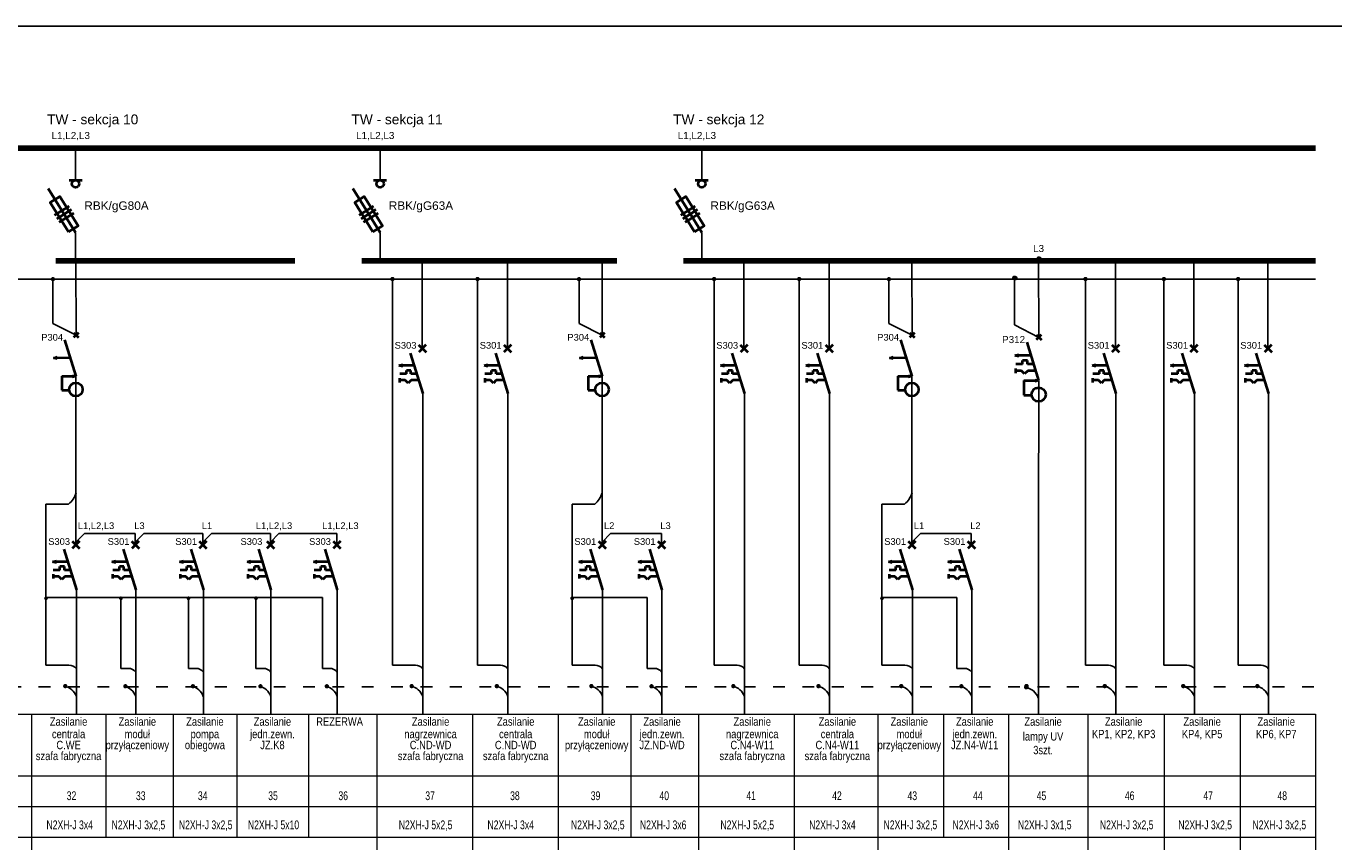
# Model space of a CAD drawing. Header units: millimetres. Extents: x 1218355 to 1284960, y -95511 to 4057.
# Tile 8 of 19: x 1274161 to 1276831, y -91697 to -90030. Entities that reach past the tile are written whole.
import ezdxf
from ezdxf.enums import TextEntityAlignment as Align
from ezdxf.lldxf.tags import DXFTag

# ---------------------------------------------------------------- set-up
doc = ezdxf.new("R2010")
doc.units = ezdxf.units.MM
doc.linetypes.add('ACAD_ISO03W100', pattern=[30, 12, -18])
for name, color, linetype, lineweight in [('1', 7, 'Continuous', 0), ('ELEK ELEMENTY', 40, 'Continuous', 40), ('ELEK SZYNY', 172, 'Continuous', 100)]:
    doc.layers.add(name, color=color, linetype=linetype, lineweight=lineweight)
for name, color, linetype in [('ELEK CIENKIE', 80, 'Continuous'), ('ELEK OPIS', 140, 'Continuous'), ('ELEK OPISY', 140, 'Continuous'), ('ELEK PRZEWODY GŁÓWNE', 232, 'Continuous')]:
    doc.layers.add(name, color=color, linetype=linetype)
doc.styles.add('Arial', font='arial.ttf', dxfattribs={"height": 300})
tags = doc.linetypes.add('DASHED', pattern=[19.05, 12.7, -6.35]).pattern_tags.tags
tags[6:7] = [DXFTag(74, 4), DXFTag(75, 0), DXFTag(340, '0'), DXFTag(46, 1.0), DXFTag(50, 0.0), DXFTag(44, 0.0), DXFTag(45, 0.0)]
tags[4:5] = [DXFTag(74, 4), DXFTag(75, 0), DXFTag(340, '0'), DXFTag(46, 1.0), DXFTag(50, 0.0), DXFTag(44, 0.0), DXFTag(45, 0.0)]

msp = doc.modelspace()

# ---------------------------------------------------------------- hatches: boundary and pattern name
at = {"layer": 'ELEK ELEMENTY'}
h = msp.add_hatch(color=256, dxfattribs=at)
h.paths.add_polyline_path([(1274262.31, -90745.95), (1274255.04, -90744.37), (1274254.99, -90745.95)])
h.paths.add_polyline_path([(1274262.31, -90745.95), (1274254.99, -90745.95), (1274254.94, -90747.87)])
h = msp.add_hatch(color=256, dxfattribs=at)
h.paths.add_polyline_path([(1275336.79, -90745.95), (1275329.52, -90744.37), (1275329.47, -90745.95)])
h.paths.add_polyline_path([(1275336.79, -90745.95), (1275329.47, -90745.95), (1275329.42, -90747.87)])
h = msp.add_hatch(color=256, dxfattribs=at)
h.paths.add_polyline_path([(1275969.51, -90745.95), (1275962.24, -90744.37), (1275962.19, -90745.95)])
h.paths.add_polyline_path([(1275969.51, -90745.95), (1275962.19, -90745.95), (1275962.14, -90747.87)])
h = msp.add_hatch(color=256, dxfattribs=at)
h.paths.add_polyline_path([(1276228.3, -90754.82), (1276220.64, -90753.16), (1276220.6, -90754.82)])
h.paths.add_polyline_path([(1276228.3, -90754.82), (1276220.6, -90754.82), (1276220.54, -90756.85)])

# ---------------------------------------------------------------- linework, layer by layer
at = {"color": 5}
for points, const_width in [([(1274259.45, -90279.58, 1), (1274264.11, -90279.58, 1)], 4.66), ([(1274881.17, -90279.58, 1), (1274885.84, -90279.58, 1)], 4.66), ([(1275538.07, -90279.58, 1), (1275542.73, -90279.58, 1)], 4.66), ([(1274259.56, -90510.03, 1), (1274263.99, -90510.03, 1)], 4.43), ([(1274260.23, -90510.18, 1), (1274264.66, -90510.18, 1)], 4.43), ([(1274881.28, -90510.03, 1), (1274885.71, -90510.03, 1)], 4.43), ([(1274881.95, -90510.18, 1), (1274886.38, -90510.18, 1)], 4.43), ([(1274967.49, -90509.99, 1), (1274971.92, -90509.99, 1)], 4.43), ([(1275141.3, -90509.99, 1), (1275145.73, -90509.99, 1)], 4.43), ([(1275334.04, -90510.03, 1), (1275338.47, -90510.03, 1)], 4.43), ([(1275538.18, -90510.03, 1), (1275542.61, -90510.03, 1)], 4.43), ([(1275538.85, -90510.18, 1), (1275543.28, -90510.18, 1)], 4.43), ([(1275624.39, -90509.99, 1), (1275628.82, -90509.99, 1)], 4.43), ([(1275798.19, -90509.99, 1), (1275802.63, -90509.99, 1)], 4.43), ([(1275966.76, -90510.03, 1), (1275971.19, -90510.03, 1)], 4.43), ([(1276382.87, -90509.99, 1), (1276387.3, -90509.99, 1)], 4.43), ([(1276543.13, -90509.99, 1), (1276547.56, -90509.99, 1)], 4.43), ([(1276694.49, -90509.99, 1), (1276698.92, -90509.99, 1)], 4.43), ([(1274213.11, -90547.52, 1), (1274217.54, -90547.52, 1)], 4.43), ([(1274906.43, -90547.23, 1), (1274910.86, -90547.23, 1)], 4.43), ([(1275080.23, -90547.23, 1), (1275084.67, -90547.23, 1)], 4.43), ([(1275287.59, -90547.52, 1), (1275292.02, -90547.52, 1)], 4.43), ([(1275563.32, -90547.23, 1), (1275567.76, -90547.23, 1)], 4.43), ([(1275737.13, -90547.23, 1), (1275741.56, -90547.23, 1)], 4.43), ([(1275920.31, -90547.52, 1), (1275924.74, -90547.52, 1)], 4.43), ([(1276321.8, -90547.23, 1), (1276326.24, -90547.23, 1)], 4.43), ([(1276482.07, -90547.23, 1), (1276486.5, -90547.23, 1)], 4.43), ([(1276633.42, -90547.23, 1), (1276637.86, -90547.23, 1)], 4.43), ([(1274238.34, -91379.16, 1), (1274242.78, -91379.16, 1)], 4.43), ([(1274361.12, -91379.46, 1), (1274365.55, -91379.46, 1)], 4.43), ([(1274499.08, -91379.46, 1), (1274503.51, -91379.46, 1)], 4.43), ([(1274636.98, -91379.46, 1), (1274641.41, -91379.46, 1)], 4.43), ([(1274772.52, -91379.46, 1), (1274776.95, -91379.46, 1)], 4.43), ([(1274945.78, -91379.16, 1), (1274950.21, -91379.16, 1)], 4.43), ([(1275119.58, -91379.16, 1), (1275124.02, -91379.16, 1)], 4.43), ([(1275312.82, -91379.16, 1), (1275317.26, -91379.16, 1)], 4.43), ([(1275435.6, -91379.46, 1), (1275440.03, -91379.46, 1)], 4.43), ([(1275602.67, -91379.16, 1), (1275607.11, -91379.16, 1)], 4.43), ([(1275776.48, -91379.16, 1), (1275780.91, -91379.16, 1)], 4.43), ([(1275945.54, -91379.16, 1), (1275949.98, -91379.16, 1)], 4.43), ([(1276068.32, -91379.46, 1), (1276072.75, -91379.46, 1)], 4.43), ([(1276361.15, -91379.16, 1), (1276365.59, -91379.16, 1)], 4.43), ([(1276521.42, -91379.16, 1), (1276525.85, -91379.16, 1)], 4.43), ([(1276672.77, -91379.16, 1), (1276677.21, -91379.16, 1)], 4.43)]:
    msp.add_lwpolyline(points, format="xyb", close=True, dxfattribs=dict(at, const_width=const_width))
at = {"color": 5, "const_width": 4.66, "elevation": -87.95}
for points in [[(1276226.1, -90505.45, 1), (1276230.77, -90505.45, 1)], [(1276228.05, -90506.14, 1), (1276232.71, -90506.14, 1)], [(1276176.51, -90544.75, 1), (1276181.17, -90544.75, 1)], [(1276178.45, -90545.44, 1), (1276183.11, -90545.44, 1)], [(1276200.84, -91381.37, 1), (1276205.5, -91381.37, 1)], [(1276201.21, -91379.34, 1), (1276205.88, -91379.34, 1)]]:
    msp.add_lwpolyline(points, format="xyb", close=True, dxfattribs=at)
at = {"layer": '1', "color": 5, "linetype": 'Continuous'}
for p, q in [((1268617.92, -91436.62), (1276793.39, -91436.4)), ((1274171.71, -91436.59, 21.99), (1274171.69, -91955.92, 21.99)), ((1274323.69, -91436.62), (1274323.69, -91688.08)), ((1274461.11, -91436.58), (1274461.11, -91687.83)), ((1274590.81, -91436.62), (1274590.81, -91688.08)), ((1274736.97, -91436.58), (1274736.97, -91687.81)), ((1274877.12, -91436.62, -87.95), (1274877.12, -91688.08, -87.95)), ((1275071.93, -91436.62, 21.99), (1275071.93, -91688.08, 21.99)), ((1275246.88, -91436.59, 21.99), (1275246.87, -91955.92, 21.99)), ((1275395.68, -91436.62), (1275395.68, -91688.08)), ((1275534.02, -91436.62, -87.95), (1275534.02, -91688.08, -87.95)), ((1275728.83, -91436.62, 21.99), (1275728.83, -91688.08, 21.99)), ((1275900.14, -91436.62), (1275900.14, -91688.08)), ((1276034.08, -91436.62), (1276034.08, -91688.08)), ((1276166.82, -91436.41), (1276166.82, -91955.75)), ((1276328.8, -91436.62), (1276328.8, -91688.08)), ((1276485.01, -91436.62), (1276485.01, -91688.08)), ((1276639.61, -91436.62), (1276639.61, -91688.08)), ((1276793.41, -91436.59, 21.99), (1276793.39, -91955.92, 21.99)), ((1268617.92, -91562.31), (1276793.39, -91562.63)), ((1268920.17, -91625.1), (1276793.39, -91625.41)), ((1268920.17, -91687.9), (1276793.39, -91687.77)), ((1274877.12, -91687.81, -87.95), (1274877.12, -91955.75, -87.95)), ((1275071.94, -91687.82, 21.99), (1275071.93, -91955.92, 21.99)), ((1275534.02, -91687.81, -87.95), (1275534.02, -91955.75, -87.95)), ((1275728.83, -91687.82, 21.99), (1275728.83, -91955.92, 21.99)), ((1275900.14, -91687.78), (1275900.14, -91955.75)), ((1276328.8, -91687.78), (1276328.8, -91955.75)), ((1276485.01, -91687.78), (1276485.01, -91955.75)), ((1276639.61, -91687.78), (1276639.61, -91955.75))]:
    msp.add_line(p, q, dxfattribs=at)
at = {"layer": 'ELEK CIENKIE'}
for p, q in [((1274215.32, -90637.94), (1274215.32, -90545.29)), ((1274908.64, -90547.23), (1274908.64, -91336.34)), ((1275082.45, -90547.23), (1275082.45, -91336.34)), ((1275289.8, -90637.94), (1275289.8, -90545.29)), ((1275565.54, -90547.23), (1275565.54, -91336.34)), ((1275739.35, -90547.23), (1275739.35, -91336.34)), ((1275922.52, -90637.94), (1275922.52, -90545.29)), ((1276178.84, -90641.13, -87.95), (1276178.84, -90543.61, -87.95)), ((1276324.02, -90547.23), (1276324.02, -91336.34)), ((1276484.28, -90547.23), (1276484.28, -91336.34)), ((1276635.64, -90547.23), (1276635.64, -91336.34)), ((1274262.56, -90662), (1274215.32, -90637.94)), ((1275337.04, -90662), (1275289.8, -90637.94)), ((1275969.76, -90662), (1275922.52, -90637.94)), ((1276228.56, -90666.46, -87.95), (1276178.84, -90641.13, -87.95)), ((1274201.21, -91007.09), (1274201.21, -91336.34)), ((1274247.35, -91007.09), (1274201.21, -91007.09)), ((1275275.69, -91007.09), (1275275.69, -91336.34)), ((1275321.83, -91007.09), (1275275.69, -91007.09)), ((1275908.41, -91007.09), (1275908.41, -91336.34)), ((1275954.55, -91007.09), (1275908.41, -91007.09)), ((1274765.59, -91198.32), (1274201.21, -91198.32)), ((1274354.19, -91198.32), (1274354.19, -91342.93)), ((1274492.16, -91198.32), (1274492.16, -91342.93)), ((1274630.05, -91198.32), (1274630.05, -91342.93)), ((1274765.59, -91198.32), (1274765.59, -91342.93)), ((1275428.67, -91198.32), (1275275.69, -91198.32)), ((1275428.67, -91198.32), (1275428.67, -91342.93)), ((1276061.39, -91198.32), (1275908.41, -91198.32)), ((1276061.39, -91198.32), (1276061.39, -91342.93)), ((1274201.21, -91336.34), (1274248.15, -91336.34)), ((1274354.19, -91342.93), (1274369.39, -91342.93)), ((1274492.16, -91342.93), (1274507.36, -91342.93)), ((1274630.05, -91342.93), (1274645.25, -91342.93)), ((1274765.59, -91342.93), (1274780.79, -91342.93)), ((1274908.64, -91336.34), (1274955.58, -91336.34)), ((1275082.45, -91336.34), (1275129.39, -91336.34)), ((1275275.69, -91336.34), (1275322.63, -91336.34)), ((1275428.67, -91342.93), (1275443.87, -91342.93)), ((1275565.54, -91336.34), (1275612.48, -91336.34)), ((1275739.35, -91336.34), (1275786.29, -91336.34)), ((1275908.41, -91336.34), (1275955.35, -91336.34)), ((1276061.39, -91342.93), (1276076.59, -91342.93)), ((1276324.02, -91336.34), (1276370.96, -91336.34)), ((1276484.28, -91336.34), (1276531.22, -91336.34)), ((1276635.64, -91336.34), (1276682.58, -91336.34))]:
    msp.add_line(p, q, dxfattribs=at)
at = {"layer": 'ELEK CIENKIE', "linetype": 'ACAD_ISO03W100', "ltscale": 2}
msp.add_line((1268966.18, -91380.74), (1276793.39, -91380.91), dxfattribs=at)
at = {"layer": 'ELEK CIENKIE', "const_width": 3.8}
for points in [[(1274199.35, -91199.64, 1), (1274203.15, -91199.64, 1)], [(1274352.33, -91199.64, 1), (1274356.13, -91199.64, 1)], [(1274490.3, -91199.64, 1), (1274494.1, -91199.64, 1)], [(1274628.19, -91199.64, 1), (1274631.99, -91199.64, 1)], [(1275273.83, -91199.64, 1), (1275277.63, -91199.64, 1)], [(1275906.55, -91199.64, 1), (1275910.35, -91199.64, 1)]]:
    msp.add_lwpolyline(points, format="xyb", close=True, dxfattribs=at)
at = {"layer": 'ELEK CIENKIE'}
for centre, radius, start, end in [((1274216.85, -90970.3), 47.8, 309.65171, 342.96815), ((1275291.33, -90970.3), 47.8, 309.65171, 342.96815), ((1275924.05, -90970.3), 47.8, 309.65171, 342.96815), ((1274248.15, -91355.34), 19, 36.8699, 90), ((1274369.39, -91361.93), 19, 36.8699, 90), ((1274507.36, -91361.93), 19, 36.8699, 90), ((1274645.25, -91361.93), 19, 36.8699, 90), ((1274780.79, -91361.93), 19, 36.8699, 90), ((1274955.58, -91355.34), 19, 36.8699, 90), ((1275129.39, -91355.34), 19, 36.8699, 90), ((1275322.63, -91355.34), 19, 36.8699, 90), ((1275443.87, -91361.93), 19, 36.8699, 90), ((1275612.48, -91355.34), 19, 36.8699, 90), ((1275786.29, -91355.34), 19, 36.8699, 90), ((1275955.35, -91355.34), 19, 36.8699, 90), ((1276076.59, -91361.93), 19, 36.8699, 90), ((1276370.96, -91355.34), 19, 36.8699, 90), ((1276531.22, -91355.34), 19, 36.8699, 90), ((1276682.58, -91355.34), 19, 36.8699, 90)]:
    msp.add_arc(centre, radius, start, end, dxfattribs=at)
at = {"layer": 'ELEK CIENKIE', "linetype": 'DASHED', "ltscale": 70}
for centre, radius in [((1274233.59, -91410.2), 31.3), ((1274354.81, -91410.16), 31.3), ((1274492.77, -91410.16), 31.3), ((1274630.67, -91410.16), 31.3), ((1274766.2, -91410.16), 31.3), ((1274941.02, -91410.2), 31.3), ((1275114.83, -91410.2), 31.3), ((1275308.07, -91410.2), 31.3), ((1275429.29, -91410.16), 31.3), ((1275597.92, -91410.2), 31.3), ((1275771.73, -91410.2), 31.3), ((1275940.79, -91410.2), 31.3), ((1276062.01, -91410.16), 31.3), ((1276196.21, -91414, -87.95), 32.95), ((1276356.4, -91410.2), 31.3), ((1276516.66, -91410.2), 31.3), ((1276668.02, -91410.2), 31.3)]:
    msp.add_arc(centre, radius, 18.75716, 79.33739, dxfattribs=at)
at = {"layer": 'ELEK ELEMENTY', "linetype": 'Continuous'}
for p, q in [((1274205.84, -90362.22), (1274261.78, -90452.49)), ((1274248.21, -90345.12), (1274275.08, -90345.12)), ((1274827.57, -90362.22), (1274883.5, -90452.49)), ((1274869.94, -90345.12), (1274896.81, -90345.12)), ((1275484.47, -90362.22), (1275540.4, -90452.49)), ((1275526.84, -90345.12), (1275553.7, -90345.12)), ((1274248.61, -90398.15), (1274218.9, -90416.62)), ((1274253.16, -90405.49), (1274223.45, -90423.96)), ((1274257.73, -90412.81), (1274228.02, -90431.28)), ((1274870.34, -90398.15), (1274840.63, -90416.62)), ((1274874.89, -90405.49), (1274845.17, -90423.96)), ((1274879.45, -90412.81), (1274849.74, -90431.28)), ((1275527.24, -90398.15), (1275497.53, -90416.62)), ((1275531.78, -90405.49), (1275502.07, -90423.96)), ((1275536.35, -90412.81), (1275506.64, -90431.28))]:
    msp.add_line(p, q, dxfattribs=at)
at = {"layer": 'ELEK ELEMENTY'}
for p, q in [((1274257.5, -90656.97), (1274267.61, -90667.03)), ((1274257.5, -90656.97), (1274267.61, -90667.03)), ((1274267.51, -90656.97), (1274257.61, -90667.03)), ((1274267.51, -90656.97), (1274257.61, -90667.03)), ((1275331.98, -90656.97), (1275342.09, -90667.03)), ((1275331.98, -90656.97), (1275342.09, -90667.03)), ((1275341.99, -90656.97), (1275332.09, -90667.03)), ((1275341.99, -90656.97), (1275332.09, -90667.03)), ((1275964.7, -90656.97), (1275974.81, -90667.03)), ((1275964.7, -90656.97), (1275974.81, -90667.03)), ((1275974.71, -90656.97), (1275964.81, -90667.03)), ((1275974.71, -90656.97), (1275964.81, -90667.03)), ((1276223.23, -90661.16, -87.95), (1276233.88, -90671.76, -87.95)), ((1276223.23, -90661.16, -87.95), (1276233.88, -90671.76, -87.95)), ((1276233.77, -90661.16, -87.95), (1276223.35, -90671.76, -87.95)), ((1276233.77, -90661.16, -87.95), (1276223.35, -90671.76, -87.95)), ((1274239.34, -90671.44), (1274262.31, -90745.95)), ((1274962.2, -90681.68), (1274977.37, -90696.77)), ((1274962.2, -90681.68), (1274977.37, -90696.77)), ((1274977.21, -90681.68), (1274962.36, -90696.77)), ((1274977.21, -90681.68), (1274962.36, -90696.77)), ((1275136, -90681.68), (1275151.18, -90696.77)), ((1275136, -90681.68), (1275151.18, -90696.77)), ((1275151.01, -90681.68), (1275136.17, -90696.77)), ((1275151.01, -90681.68), (1275136.17, -90696.77)), ((1275313.82, -90671.44), (1275336.79, -90745.95)), ((1275619.09, -90681.68), (1275634.27, -90696.77)), ((1275619.09, -90681.68), (1275634.27, -90696.77)), ((1275634.1, -90681.68), (1275619.26, -90696.77)), ((1275634.1, -90681.68), (1275619.26, -90696.77)), ((1275792.9, -90681.68), (1275808.07, -90696.77)), ((1275792.9, -90681.68), (1275808.07, -90696.77)), ((1275807.91, -90681.68), (1275793.06, -90696.77)), ((1275807.91, -90681.68), (1275793.06, -90696.77)), ((1275946.54, -90671.44), (1275969.51, -90745.95)), ((1276204.12, -90676.4, -87.95), (1276228.3, -90754.82, -87.95)), ((1276377.57, -90681.68), (1276392.75, -90696.77)), ((1276377.57, -90681.68), (1276392.75, -90696.77)), ((1276392.58, -90681.68), (1276377.74, -90696.77)), ((1276392.58, -90681.68), (1276377.74, -90696.77)), ((1276537.84, -90681.68), (1276553.01, -90696.77)), ((1276537.84, -90681.68), (1276553.01, -90696.77)), ((1276552.85, -90681.68), (1276538, -90696.77)), ((1276552.85, -90681.68), (1276538, -90696.77)), ((1276689.19, -90681.68), (1276704.37, -90696.77)), ((1276689.19, -90681.68), (1276704.37, -90696.77)), ((1276704.2, -90681.68), (1276689.36, -90696.77)), ((1276704.2, -90681.68), (1276689.36, -90696.77)), ((1274224.02, -90710.53), (1274216.25, -90708.61)), ((1274216.29, -90708.65), (1274224.02, -90706.57)), ((1274224.02, -90706.57), (1274224.02, -90710.53)), ((1274250.83, -90708.71), (1274224.02, -90708.61)), ((1274945.12, -90698.56), (1274970.66, -90781.43)), ((1275118.92, -90698.56), (1275144.47, -90781.43)), ((1275298.5, -90710.53), (1275290.73, -90708.61)), ((1275290.77, -90708.65), (1275298.5, -90706.57)), ((1275298.5, -90706.57), (1275298.5, -90710.53)), ((1275325.31, -90708.71), (1275298.5, -90708.61)), ((1275602.01, -90698.56), (1275627.56, -90781.43)), ((1275775.82, -90698.56), (1275801.37, -90781.43)), ((1275931.22, -90710.53), (1275923.45, -90708.61)), ((1275923.49, -90708.65), (1275931.22, -90706.57)), ((1275931.22, -90706.57), (1275931.22, -90710.53)), ((1275958.03, -90708.71), (1275931.22, -90708.61)), ((1276187.99, -90705.31, -87.95), (1276179.81, -90703.28, -87.95)), ((1276179.85, -90703.33, -87.95), (1276187.99, -90701.14, -87.95)), ((1276187.99, -90701.14, -87.95), (1276187.99, -90705.31, -87.95)), ((1276212.28, -90703.37, -87.95), (1276187.99, -90703.28, -87.95)), ((1276205.51, -90713.69, -87.95), (1276195.69, -90713.69, -87.95)), ((1276195.69, -90721.1, -87.95), (1276195.69, -90713.69, -87.95)), ((1276205.51, -90721.1, -87.95), (1276205.51, -90713.69, -87.95)), ((1276360.49, -90698.56), (1276386.04, -90781.43)), ((1276520.75, -90698.56), (1276546.3, -90781.43)), ((1276672.11, -90698.56), (1276697.66, -90781.43)), ((1274929.79, -90726.03), (1274922.02, -90724.11)), ((1274922.06, -90724.15), (1274929.79, -90722.07)), ((1274937.11, -90741.04), (1274923.56, -90741.04)), ((1274929.79, -90722.07), (1274929.79, -90726.03)), ((1274929.79, -90722.07), (1274929.79, -90726.03)), ((1274952.86, -90724.19), (1274929.79, -90724.11)), ((1274946.43, -90733.99), (1274937.1, -90733.99)), ((1274937.11, -90741.04), (1274937.11, -90733.99)), ((1274946.43, -90741.04), (1274946.43, -90733.99)), ((1274958.21, -90741.04), (1274946.43, -90741.04)), ((1275103.59, -90726.03), (1275095.82, -90724.11)), ((1275095.87, -90724.15), (1275103.59, -90722.07)), ((1275110.91, -90741.04), (1275097.36, -90741.04)), ((1275103.59, -90722.07), (1275103.59, -90726.03)), ((1275103.59, -90722.07), (1275103.59, -90726.03)), ((1275126.67, -90724.19), (1275103.59, -90724.11)), ((1275120.24, -90733.99), (1275110.91, -90733.99)), ((1275110.91, -90741.04), (1275110.91, -90733.99)), ((1275120.24, -90741.04), (1275120.24, -90733.99)), ((1275132.02, -90741.04), (1275120.24, -90741.04)), ((1275586.69, -90726.03), (1275578.92, -90724.11)), ((1275578.96, -90724.15), (1275586.69, -90722.07)), ((1275594, -90741.04), (1275580.46, -90741.04)), ((1275586.69, -90722.07), (1275586.69, -90726.03)), ((1275586.69, -90722.07), (1275586.69, -90726.03)), ((1275609.76, -90724.19), (1275586.69, -90724.11)), ((1275603.33, -90733.99), (1275594, -90733.99)), ((1275594, -90741.04), (1275594, -90733.99)), ((1275603.33, -90741.04), (1275603.33, -90733.99)), ((1275615.11, -90741.04), (1275603.33, -90741.04)), ((1275760.49, -90726.03), (1275752.72, -90724.11)), ((1275752.76, -90724.15), (1275760.49, -90722.07)), ((1275767.81, -90741.04), (1275754.26, -90741.04)), ((1275760.49, -90722.07), (1275760.49, -90726.03)), ((1275760.49, -90722.07), (1275760.49, -90726.03)), ((1275783.57, -90724.19), (1275760.49, -90724.11)), ((1275777.14, -90733.99), (1275767.8, -90733.99)), ((1275767.81, -90741.04), (1275767.81, -90733.99)), ((1275777.14, -90741.04), (1275777.14, -90733.99)), ((1275788.92, -90741.04), (1275777.14, -90741.04)), ((1276181.13, -90730.12, -87.95), (1276181.13, -90739.55, -87.95)), ((1276193.45, -90734.84, -87.95), (1276181.13, -90734.84, -87.95)), ((1276195.69, -90721.1, -87.95), (1276181.43, -90721.1, -87.95)), ((1276199.79, -90741.16, -87.95), (1276193.45, -90734.84, -87.95)), ((1276206.13, -90734.84, -87.95), (1276199.79, -90741.16, -87.95)), ((1276217.91, -90721.1, -87.95), (1276205.51, -90721.1, -87.95)), ((1276222.14, -90734.84, -87.95), (1276206.13, -90734.84, -87.95)), ((1276345.16, -90726.03), (1276337.39, -90724.11)), ((1276337.44, -90724.15), (1276345.16, -90722.07)), ((1276352.48, -90741.04), (1276338.93, -90741.04)), ((1276345.16, -90722.07), (1276345.16, -90726.03)), ((1276345.16, -90722.07), (1276345.16, -90726.03)), ((1276368.24, -90724.19), (1276345.16, -90724.11)), ((1276361.81, -90733.99), (1276352.48, -90733.99)), ((1276352.48, -90741.04), (1276352.48, -90733.99)), ((1276361.81, -90741.04), (1276361.81, -90733.99)), ((1276373.59, -90741.04), (1276361.81, -90741.04)), ((1276505.43, -90726.03), (1276497.66, -90724.11)), ((1276497.7, -90724.15), (1276505.43, -90722.07)), ((1276512.74, -90741.04), (1276499.2, -90741.04)), ((1276505.43, -90722.07), (1276505.43, -90726.03)), ((1276505.43, -90722.07), (1276505.43, -90726.03)), ((1276528.5, -90724.19), (1276505.43, -90724.11)), ((1276522.07, -90733.99), (1276512.74, -90733.99)), ((1276512.74, -90741.04), (1276512.74, -90733.99)), ((1276522.07, -90741.04), (1276522.07, -90733.99)), ((1276533.85, -90741.04), (1276522.07, -90741.04)), ((1276656.78, -90726.03), (1276649.01, -90724.11)), ((1276649.06, -90724.15), (1276656.78, -90722.07)), ((1276664.1, -90741.04), (1276650.55, -90741.04)), ((1276656.78, -90722.07), (1276656.78, -90726.03)), ((1276656.78, -90722.07), (1276656.78, -90726.03)), ((1276679.86, -90724.19), (1276656.78, -90724.11)), ((1276673.43, -90733.99), (1276664.1, -90733.99)), ((1276664.1, -90741.04), (1276664.1, -90733.99)), ((1276673.43, -90741.04), (1276673.43, -90733.99)), ((1276685.21, -90741.04), (1276673.43, -90741.04)), ((1274233.62, -90745.96), (1274233.62, -90774.21)), ((1274233.62, -90745.96), (1274255.02, -90745.96)), ((1274254.94, -90747.87), (1274255.04, -90744.37)), ((1274262.31, -90745.95), (1274254.94, -90747.87)), ((1274255.04, -90744.37), (1274262.31, -90745.95)), ((1274923.27, -90749.6), (1274923.27, -90758.56)), ((1274934.98, -90754.08), (1274923.27, -90754.08)), ((1274941, -90760.09), (1274934.98, -90754.08)), ((1274947.02, -90754.08), (1274941, -90760.09)), ((1274961.64, -90754.08), (1274947.02, -90754.08)), ((1275097.08, -90749.6), (1275097.08, -90758.56)), ((1275108.79, -90754.08), (1275097.08, -90754.08)), ((1275114.81, -90760.09), (1275108.79, -90754.08)), ((1275120.83, -90754.08), (1275114.81, -90760.09)), ((1275135.45, -90754.08), (1275120.83, -90754.08)), ((1275308.1, -90745.96), (1275308.1, -90774.21)), ((1275308.1, -90745.96), (1275329.5, -90745.96)), ((1275329.42, -90747.87), (1275329.52, -90744.37)), ((1275336.79, -90745.95), (1275329.42, -90747.87)), ((1275329.52, -90744.37), (1275336.79, -90745.95)), ((1275580.17, -90749.6), (1275580.17, -90758.56)), ((1275591.88, -90754.08), (1275580.17, -90754.08)), ((1275597.9, -90760.09), (1275591.88, -90754.08)), ((1275603.92, -90754.08), (1275597.9, -90760.09)), ((1275618.54, -90754.08), (1275603.92, -90754.08)), ((1275753.97, -90749.6), (1275753.97, -90758.56)), ((1275765.68, -90754.08), (1275753.97, -90754.08)), ((1275771.7, -90760.09), (1275765.68, -90754.08)), ((1275777.72, -90754.08), (1275771.7, -90760.09)), ((1275792.34, -90754.08), (1275777.72, -90754.08)), ((1275940.82, -90745.96), (1275940.82, -90774.21)), ((1275940.82, -90745.96), (1275962.22, -90745.96)), ((1275962.14, -90747.87), (1275962.24, -90744.37)), ((1275969.51, -90745.95), (1275962.14, -90747.87)), ((1275962.24, -90744.37), (1275969.51, -90745.95)), ((1276198.1, -90754.84, -87.95), (1276198.09, -90784.57, -87.95)), ((1276198.1, -90754.84, -87.95), (1276220.62, -90754.84, -87.95)), ((1276220.54, -90756.85, -87.95), (1276220.64, -90753.16, -87.95)), ((1276228.3, -90754.82, -87.95), (1276220.54, -90756.85, -87.95)), ((1276220.64, -90753.16, -87.95), (1276228.3, -90754.82, -87.95)), ((1276338.64, -90749.6), (1276338.64, -90758.56)), ((1276350.36, -90754.08), (1276338.64, -90754.08)), ((1276356.38, -90760.09), (1276350.36, -90754.08)), ((1276362.4, -90754.08), (1276356.38, -90760.09)), ((1276377.02, -90754.08), (1276362.4, -90754.08)), ((1276498.91, -90749.6), (1276498.91, -90758.56)), ((1276510.62, -90754.08), (1276498.91, -90754.08)), ((1276516.64, -90760.09), (1276510.62, -90754.08)), ((1276522.66, -90754.08), (1276516.64, -90760.09)), ((1276537.28, -90754.08), (1276522.66, -90754.08)), ((1276650.27, -90749.6), (1276650.27, -90758.56)), ((1276661.98, -90754.08), (1276650.27, -90754.08)), ((1276668, -90760.09), (1276661.98, -90754.08)), ((1276674.02, -90754.08), (1276668, -90760.09)), ((1276688.64, -90754.08), (1276674.02, -90754.08)), ((1274233.62, -90774.21), (1274248.61, -90774.21)), ((1275308.1, -90774.21), (1275323.09, -90774.21)), ((1275940.82, -90774.21), (1275955.81, -90774.21)), ((1276198.09, -90784.57, -87.95), (1276213.88, -90784.57, -87.95)), ((1274254.76, -91082.63), (1274269.94, -91097.72)), ((1274254.76, -91082.63), (1274269.94, -91097.72)), ((1274269.77, -91082.63), (1274254.93, -91097.72)), ((1274269.77, -91082.63), (1274254.93, -91097.72)), ((1274376.13, -91082.63), (1274391.3, -91097.72)), ((1274376.13, -91082.63), (1274391.3, -91097.72)), ((1274391.14, -91082.63), (1274376.29, -91097.72)), ((1274391.14, -91082.63), (1274376.29, -91097.72)), ((1274514.09, -91082.63), (1274529.26, -91097.72)), ((1274514.09, -91082.63), (1274529.26, -91097.72)), ((1274529.1, -91082.63), (1274514.25, -91097.72)), ((1274529.1, -91082.63), (1274514.25, -91097.72)), ((1274651.99, -91082.63), (1274667.16, -91097.72)), ((1274651.99, -91082.63), (1274667.16, -91097.72)), ((1274667, -91082.63), (1274652.15, -91097.72)), ((1274667, -91082.63), (1274652.15, -91097.72)), ((1274787.53, -91082.63), (1274802.7, -91097.72)), ((1274787.53, -91082.63), (1274802.7, -91097.72)), ((1274802.53, -91082.63), (1274787.69, -91097.72)), ((1274802.53, -91082.63), (1274787.69, -91097.72)), ((1275329.24, -91082.63), (1275344.42, -91097.72)), ((1275329.24, -91082.63), (1275344.42, -91097.72)), ((1275344.25, -91082.63), (1275329.41, -91097.72)), ((1275344.25, -91082.63), (1275329.41, -91097.72)), ((1275450.61, -91082.63), (1275465.78, -91097.72)), ((1275450.61, -91082.63), (1275465.78, -91097.72)), ((1275465.62, -91082.63), (1275450.77, -91097.72)), ((1275465.62, -91082.63), (1275450.77, -91097.72)), ((1275961.96, -91082.63), (1275977.14, -91097.72)), ((1275961.96, -91082.63), (1275977.14, -91097.72)), ((1275976.97, -91082.63), (1275962.13, -91097.72)), ((1275976.97, -91082.63), (1275962.13, -91097.72)), ((1276083.33, -91082.63), (1276098.5, -91097.72)), ((1276083.33, -91082.63), (1276098.5, -91097.72)), ((1276098.34, -91082.63), (1276083.49, -91097.72)), ((1276098.34, -91082.63), (1276083.49, -91097.72)), ((1274237.68, -91099.51), (1274263.23, -91182.38)), ((1274359.05, -91099.51), (1274384.59, -91182.38)), ((1274497.01, -91099.51), (1274522.56, -91182.38)), ((1274634.91, -91099.51), (1274660.45, -91182.38)), ((1274770.44, -91099.51), (1274795.99, -91182.38)), ((1275312.16, -91099.51), (1275337.71, -91182.38)), ((1275433.53, -91099.51), (1275459.07, -91182.38)), ((1275944.88, -91099.51), (1275970.43, -91182.38)), ((1276066.25, -91099.51), (1276091.79, -91182.38)), ((1274222.35, -91126.97), (1274214.59, -91125.05)), ((1274214.63, -91125.09), (1274222.35, -91123.01)), ((1274229.67, -91141.98), (1274216.12, -91141.98)), ((1274222.35, -91123.01), (1274222.35, -91126.97)), ((1274222.35, -91123.01), (1274222.35, -91126.97)), ((1274245.43, -91125.14), (1274222.35, -91125.05)), ((1274239, -91134.94), (1274229.67, -91134.94)), ((1274229.67, -91141.98), (1274229.67, -91134.94)), ((1274239, -91141.98), (1274239, -91134.94)), ((1274250.78, -91141.98), (1274239, -91141.98)), ((1274343.72, -91126.97), (1274335.95, -91125.05)), ((1274335.99, -91125.09), (1274343.72, -91123.01)), ((1274351.04, -91141.98), (1274337.49, -91141.98)), ((1274343.72, -91123.01), (1274343.72, -91126.97)), ((1274343.72, -91123.01), (1274343.72, -91126.97)), ((1274366.8, -91125.14), (1274343.72, -91125.05)), ((1274360.36, -91134.94), (1274351.03, -91134.94)), ((1274351.04, -91141.98), (1274351.04, -91134.94)), ((1274360.36, -91141.98), (1274360.36, -91134.94)), ((1274372.14, -91141.98), (1274360.36, -91141.98)), ((1274481.68, -91126.97), (1274473.91, -91125.05)), ((1274473.95, -91125.09), (1274481.68, -91123.01)), ((1274489, -91141.98), (1274475.45, -91141.98)), ((1274481.68, -91123.01), (1274481.68, -91126.97)), ((1274481.68, -91123.01), (1274481.68, -91126.97)), ((1274504.76, -91125.14), (1274481.68, -91125.05)), ((1274498.32, -91134.94), (1274488.99, -91134.94)), ((1274489, -91141.98), (1274489, -91134.94)), ((1274498.32, -91141.98), (1274498.32, -91134.94)), ((1274510.11, -91141.98), (1274498.32, -91141.98)), ((1274619.58, -91126.97), (1274611.81, -91125.05)), ((1274611.85, -91125.09), (1274619.58, -91123.01)), ((1274626.9, -91141.98), (1274613.35, -91141.98)), ((1274619.58, -91123.01), (1274619.58, -91126.97)), ((1274619.58, -91123.01), (1274619.58, -91126.97)), ((1274642.65, -91125.14), (1274619.58, -91125.05)), ((1274636.22, -91134.94), (1274626.89, -91134.94)), ((1274626.9, -91141.98), (1274626.9, -91134.94)), ((1274636.22, -91141.98), (1274636.22, -91134.94)), ((1274648, -91141.98), (1274636.22, -91141.98)), ((1274755.12, -91126.97), (1274747.35, -91125.05)), ((1274747.39, -91125.09), (1274755.12, -91123.01)), ((1274762.43, -91141.98), (1274748.89, -91141.98)), ((1274755.12, -91123.01), (1274755.12, -91126.97)), ((1274755.12, -91123.01), (1274755.12, -91126.97)), ((1274778.19, -91125.14), (1274755.12, -91125.05)), ((1274771.76, -91134.94), (1274762.43, -91134.94)), ((1274762.43, -91141.98), (1274762.43, -91134.94)), ((1274771.76, -91141.98), (1274771.76, -91134.94)), ((1274783.54, -91141.98), (1274771.76, -91141.98)), ((1275296.83, -91126.97), (1275289.06, -91125.05)), ((1275289.11, -91125.09), (1275296.83, -91123.01)), ((1275304.15, -91141.98), (1275290.6, -91141.98)), ((1275296.83, -91123.01), (1275296.83, -91126.97)), ((1275296.83, -91123.01), (1275296.83, -91126.97)), ((1275319.91, -91125.14), (1275296.83, -91125.05)), ((1275313.48, -91134.94), (1275304.15, -91134.94)), ((1275304.15, -91141.98), (1275304.15, -91134.94)), ((1275313.48, -91141.98), (1275313.48, -91134.94)), ((1275325.26, -91141.98), (1275313.48, -91141.98)), ((1275418.2, -91126.97), (1275410.43, -91125.05)), ((1275410.47, -91125.09), (1275418.2, -91123.01)), ((1275425.52, -91141.98), (1275411.97, -91141.98)), ((1275418.2, -91123.01), (1275418.2, -91126.97)), ((1275418.2, -91123.01), (1275418.2, -91126.97)), ((1275441.27, -91125.14), (1275418.2, -91125.05)), ((1275434.84, -91134.94), (1275425.51, -91134.94)), ((1275425.52, -91141.98), (1275425.52, -91134.94)), ((1275434.84, -91141.98), (1275434.84, -91134.94)), ((1275446.62, -91141.98), (1275434.84, -91141.98)), ((1275929.55, -91126.97), (1275921.78, -91125.05)), ((1275921.83, -91125.09), (1275929.55, -91123.01)), ((1275936.87, -91141.98), (1275923.32, -91141.98)), ((1275929.55, -91123.01), (1275929.55, -91126.97)), ((1275929.55, -91123.01), (1275929.55, -91126.97)), ((1275952.63, -91125.14), (1275929.55, -91125.05)), ((1275946.2, -91134.94), (1275936.87, -91134.94)), ((1275936.87, -91141.98), (1275936.87, -91134.94)), ((1275946.2, -91141.98), (1275946.2, -91134.94)), ((1275957.98, -91141.98), (1275946.2, -91141.98)), ((1276050.92, -91126.97), (1276043.15, -91125.05)), ((1276043.19, -91125.09), (1276050.92, -91123.01)), ((1276058.24, -91141.98), (1276044.69, -91141.98)), ((1276050.92, -91123.01), (1276050.92, -91126.97)), ((1276050.92, -91123.01), (1276050.92, -91126.97)), ((1276073.99, -91125.14), (1276050.92, -91125.05)), ((1276067.56, -91134.94), (1276058.23, -91134.94)), ((1276058.24, -91141.98), (1276058.24, -91134.94)), ((1276067.56, -91141.98), (1276067.56, -91134.94)), ((1276079.34, -91141.98), (1276067.56, -91141.98)), ((1274215.84, -91150.55), (1274215.84, -91159.51)), ((1274227.55, -91155.03), (1274215.84, -91155.03)), ((1274233.57, -91161.04), (1274227.55, -91155.03)), ((1274239.59, -91155.03), (1274233.57, -91161.04)), ((1274254.21, -91155.03), (1274239.59, -91155.03)), ((1274337.2, -91150.55), (1274337.2, -91159.51)), ((1274348.91, -91155.03), (1274337.2, -91155.03)), ((1274354.93, -91161.04), (1274348.91, -91155.03)), ((1274360.95, -91155.03), (1274354.93, -91161.04)), ((1274375.57, -91155.03), (1274360.95, -91155.03)), ((1274475.16, -91150.55), (1274475.16, -91159.51)), ((1274486.87, -91155.03), (1274475.16, -91155.03)), ((1274492.89, -91161.04), (1274486.87, -91155.03)), ((1274498.91, -91155.03), (1274492.89, -91161.04)), ((1274513.53, -91155.03), (1274498.91, -91155.03)), ((1274613.06, -91150.55), (1274613.06, -91159.51)), ((1274624.77, -91155.03), (1274613.06, -91155.03)), ((1274630.79, -91161.04), (1274624.77, -91155.03)), ((1274636.81, -91155.03), (1274630.79, -91161.04)), ((1274651.43, -91155.03), (1274636.81, -91155.03)), ((1274748.6, -91150.55), (1274748.6, -91159.51)), ((1274760.31, -91155.03), (1274748.6, -91155.03)), ((1274766.33, -91161.04), (1274760.31, -91155.03)), ((1274772.35, -91155.03), (1274766.33, -91161.04)), ((1274786.97, -91155.03), (1274772.35, -91155.03)), ((1275290.32, -91150.55), (1275290.32, -91159.51)), ((1275302.03, -91155.03), (1275290.32, -91155.03)), ((1275308.05, -91161.04), (1275302.03, -91155.03)), ((1275314.07, -91155.03), (1275308.05, -91161.04)), ((1275328.69, -91155.03), (1275314.07, -91155.03)), ((1275411.68, -91150.55), (1275411.68, -91159.51)), ((1275423.39, -91155.03), (1275411.68, -91155.03)), ((1275429.41, -91161.04), (1275423.39, -91155.03)), ((1275435.43, -91155.03), (1275429.41, -91161.04)), ((1275450.05, -91155.03), (1275435.43, -91155.03)), ((1275923.04, -91150.55), (1275923.04, -91159.51)), ((1275934.75, -91155.03), (1275923.04, -91155.03)), ((1275940.77, -91161.04), (1275934.75, -91155.03)), ((1275946.79, -91155.03), (1275940.77, -91161.04)), ((1275961.41, -91155.03), (1275946.79, -91155.03)), ((1276044.4, -91150.55), (1276044.4, -91159.51)), ((1276056.11, -91155.03), (1276044.4, -91155.03)), ((1276062.13, -91161.04), (1276056.11, -91155.03)), ((1276068.15, -91155.03), (1276062.13, -91161.04)), ((1276082.77, -91155.03), (1276068.15, -91155.03))]:
    msp.add_line(p, q, dxfattribs=at)
at = {"layer": 'ELEK ELEMENTY', "linetype": 'Continuous'}
for points in [[(1274247.21, -90450.82), (1274266.73, -90438.69), (1274229.4, -90378.63), (1274209.88, -90390.76), (1274247.21, -90450.82)], [(1274868.94, -90450.82), (1274888.46, -90438.69), (1274851.13, -90378.63), (1274831.61, -90390.76), (1274868.94, -90450.82)], [(1275525.83, -90450.82), (1275545.35, -90438.69), (1275508.02, -90378.63), (1275488.5, -90390.76), (1275525.83, -90450.82)]]:
    msp.add_lwpolyline(points, dxfattribs=at)
for centre in [(1274261.65, -90352.57), (1274883.37, -90352.57), (1275540.27, -90352.57)]:
    msp.add_circle(centre, 7.46, dxfattribs=at)
at = {"layer": 'ELEK ELEMENTY'}
for centre, radius in [((1274262.31, -90773.03), 13.75), ((1275336.79, -90773.03), 13.75), ((1275969.51, -90773.03), 13.75), ((1276228.3, -90783.33, -87.95), 14.47)]:
    msp.add_circle(centre, radius, dxfattribs=at)
for points in [[(1274224.02, -90706.57), (1274216.25, -90708.65), (1274224.02, -90710.53), (1274224.02, -90706.57)], [(1275298.5, -90706.57), (1275290.73, -90708.65), (1275298.5, -90710.53), (1275298.5, -90706.57)], [(1275931.22, -90706.57), (1275923.45, -90708.65), (1275931.22, -90710.53), (1275931.22, -90706.57)], [(1276187.99, -90701.14, -87.95), (1276179.81, -90703.33, -87.95), (1276187.99, -90705.31, -87.95), (1276187.99, -90701.14, -87.95)], [(1274929.79, -90722.07), (1274922.02, -90724.15), (1274929.79, -90726.03), (1274929.79, -90722.07)], [(1275103.59, -90722.07), (1275095.82, -90724.15), (1275103.59, -90726.03), (1275103.59, -90722.07)], [(1275586.69, -90722.07), (1275578.92, -90724.15), (1275586.69, -90726.03), (1275586.69, -90722.07)], [(1275760.49, -90722.07), (1275752.72, -90724.15), (1275760.49, -90726.03), (1275760.49, -90722.07)], [(1276345.16, -90722.07), (1276337.39, -90724.15), (1276345.16, -90726.03), (1276345.16, -90722.07)], [(1276505.43, -90722.07), (1276497.66, -90724.15), (1276505.43, -90726.03), (1276505.43, -90722.07)], [(1276656.78, -90722.07), (1276649.01, -90724.15), (1276656.78, -90726.03), (1276656.78, -90722.07)], [(1274222.35, -91123.01), (1274214.59, -91125.09), (1274222.35, -91126.97), (1274222.35, -91123.01)], [(1274343.72, -91123.01), (1274335.95, -91125.09), (1274343.72, -91126.97), (1274343.72, -91123.01)], [(1274481.68, -91123.01), (1274473.91, -91125.09), (1274481.68, -91126.97), (1274481.68, -91123.01)], [(1274619.58, -91123.01), (1274611.81, -91125.09), (1274619.58, -91126.97), (1274619.58, -91123.01)], [(1274755.12, -91123.01), (1274747.35, -91125.09), (1274755.12, -91126.97), (1274755.12, -91123.01)], [(1275296.83, -91123.01), (1275289.06, -91125.09), (1275296.83, -91126.97), (1275296.83, -91123.01)], [(1275418.2, -91123.01), (1275410.43, -91125.09), (1275418.2, -91126.97), (1275418.2, -91123.01)], [(1275929.55, -91123.01), (1275921.78, -91125.09), (1275929.55, -91126.97), (1275929.55, -91123.01)], [(1276050.92, -91123.01), (1276043.15, -91125.09), (1276050.92, -91126.97), (1276050.92, -91123.01)]]:
    msp.add_solid(points, dxfattribs=at)
at = {"layer": 'ELEK OPIS', "elevation": -662.14}
msp.add_lwpolyline([(1267421.49, -92800.44), (1281141.49, -92800.44), (1281141.49, -90030.44), (1267421.49, -90030.44)], close=True, dxfattribs=at)
at = {"layer": 'ELEK PRZEWODY GŁÓWNE'}
for p, q in [((1274261.78, -90280.42), (1274261.78, -90345.28)), ((1274883.5, -90280.42), (1274883.5, -90345.28)), ((1275540.4, -90280.42), (1275540.4, -90345.28)), ((1274261.78, -90452.49), (1274261.77, -90510.03)), ((1274883.5, -90452.49), (1274883.5, -90510.03)), ((1275540.4, -90452.49), (1275540.39, -90510.03)), ((1274262.31, -90507.95), (1274262.56, -90662)), ((1274969.71, -90509.99), (1274969.71, -90682.71)), ((1275143.51, -90509.99), (1275143.51, -90682.71)), ((1275336.79, -90507.95), (1275337.04, -90662)), ((1275626.6, -90509.99), (1275626.6, -90682.71)), ((1275800.41, -90509.99), (1275800.41, -90682.71)), ((1275969.51, -90507.95), (1275969.76, -90662)), ((1276228.3, -90504.3, -87.95), (1276228.56, -90666.46, -87.95)), ((1276385.08, -90509.99), (1276385.08, -90682.71)), ((1276545.34, -90509.99), (1276545.34, -90682.71)), ((1276696.7, -90509.99), (1276696.7, -90682.71)), ((1268611.13, -90547.22), (1276793.39, -90547.39)), ((1274969.71, -90666.51), (1274969.71, -90689.31)), ((1275143.51, -90666.51), (1275143.51, -90689.31)), ((1275626.6, -90666.51), (1275626.6, -90689.31)), ((1275800.41, -90666.51), (1275800.41, -90689.31)), ((1276385.08, -90666.51), (1276385.08, -90689.31)), ((1276545.34, -90666.51), (1276545.34, -90689.31)), ((1276696.7, -90666.51), (1276696.7, -90689.31)), ((1274262.31, -90745.95), (1274262.27, -91061.77)), ((1275336.79, -90745.95), (1275336.75, -91061.77)), ((1275969.51, -90745.95), (1275969.47, -91061.77)), ((1276228.3, -91050.52, -87.95), (1276228.61, -90755.28, -87.95)), ((1274970.66, -90781.43), (1274970.66, -91437.16)), ((1275144.47, -90781.43), (1275144.47, -91437.16)), ((1275627.56, -90781.43), (1275627.56, -91437.16)), ((1275801.37, -90781.43), (1275801.37, -91437.16)), ((1276386.04, -90781.43), (1276386.04, -91437.16)), ((1276546.3, -90781.43), (1276546.3, -91437.16)), ((1276697.66, -90781.43), (1276697.66, -91437.16)), ((1274262.27, -91060.86), (1274262.27, -91083.66)), ((1275336.75, -91060.86), (1275336.75, -91083.66)), ((1275969.47, -91060.86), (1275969.47, -91083.66)), ((1276228.07, -91044.61, -87.95), (1276228.31, -91436.4, -87.95)), ((1274262.27, -91067.45), (1274262.27, -91090.25)), ((1274262.27, -91084.97), (1274279.79, -91067.45)), ((1274383.64, -91067.45), (1274279.79, -91067.45)), ((1274383.64, -91067.45), (1274383.64, -91090.25)), ((1274383.64, -91084.97), (1274401.16, -91067.45)), ((1274521.6, -91067.45), (1274401.16, -91067.45)), ((1274521.6, -91067.45), (1274521.6, -91090.25)), ((1274521.6, -91084.97), (1274539.12, -91067.45)), ((1274659.5, -91067.45), (1274539.12, -91067.45)), ((1274659.5, -91067.45), (1274659.5, -91090.25)), ((1274659.5, -91084.97), (1274677.01, -91067.45)), ((1274795.03, -91067.45), (1274677.01, -91067.45)), ((1274795.03, -91067.45), (1274795.03, -91090.25)), ((1275336.75, -91067.45), (1275336.75, -91090.25)), ((1275336.75, -91084.97), (1275354.27, -91067.45)), ((1275458.12, -91067.45), (1275354.27, -91067.45)), ((1275458.12, -91067.45), (1275458.12, -91090.25)), ((1275969.47, -91067.45), (1275969.47, -91090.25)), ((1275969.47, -91084.97), (1275986.99, -91067.45)), ((1276090.84, -91067.45), (1275986.99, -91067.45)), ((1276090.84, -91067.45), (1276090.84, -91090.25)), ((1274263.23, -91182.38), (1274263.23, -91437.16)), ((1274384.59, -91182.38), (1274384.59, -91437.16)), ((1274522.56, -91182.38), (1274522.56, -91437.16)), ((1274660.45, -91182.38), (1274660.45, -91437.16)), ((1274795.99, -91182.38), (1274795.99, -91437.16)), ((1275337.71, -91182.38), (1275337.71, -91437.16)), ((1275459.07, -91182.38), (1275459.07, -91437.16)), ((1275970.43, -91182.38), (1275970.43, -91437.16)), ((1276091.79, -91182.38), (1276091.79, -91437.16))]:
    msp.add_line(p, q, dxfattribs=at)
at = {"layer": 'ELEK SZYNY'}
for p, q in [((1268611.79, -90279.43), (1276793.39, -90279.59)), ((1274221.54, -90509.99), (1274709.15, -90510)), ((1275366.9, -90509.99), (1274845.97, -90510)), ((1276793.39, -90509.99), (1275502.87, -90510))]:
    msp.add_line(p, q, dxfattribs=at)

# ---------------------------------------------------------------- texts
at = {"layer": 'ELEK OPIS', "style": 'Arial'}
for s, height, p in [('TW - sekcja 10', 20, (1274203.39, -90231)), ('TW - sekcja 11', 20, (1274825.11, -90231)), ('TW - sekcja 12', 20, (1275482.01, -90231)), ('L1,L2,L3', 14.4, (1274212.65, -90261.07)), ('L1,L2,L3', 14.4, (1274834.38, -90261.07)), ('L1,L2,L3', 14.4, (1275491.27, -90261.07)), ('RBK/gG80A', 17.28, (1274279.44, -90405.83)), ('RBK/gG63A', 17.28, (1274901.17, -90405.83)), ('RBK/gG63A', 17.28, (1275558.06, -90405.83)), ('L3', 14.4, (1276216.99, -90492.09, -87.95)), ('P304', 13.68, (1274191.42, -90673.11)), ('P304', 13.68, (1275265.9, -90673.11)), ('P304', 13.68, (1275898.62, -90673.11)), ('S303', 13.68, (1274913.16, -90689.56)), ('S301', 13.68, (1275086.97, -90689.56)), ('S303', 13.68, (1275570.06, -90689.56)), ('S301', 13.68, (1275743.87, -90689.56)), ('P312', 14.4, (1276153.68, -90678.16, -87.95)), ('S301', 13.68, (1276328.54, -90689.56)), ('S301', 13.68, (1276488.8, -90689.56)), ('S301', 13.68, (1276640.16, -90689.56)), ('L1,L2,L3', 13.68, (1274266.26, -91058.13)), ('L3', 13.68, (1274381.37, -91058.13)), ('L1', 13.68, (1274519.33, -91058.13)), ('L1,L2,L3', 13.68, (1274629.7, -91058.13)), ('L1,L2,L3', 13.68, (1274765.24, -91058.13)), ('L2', 13.68, (1275340.74, -91058.13)), ('L3', 13.68, (1275455.85, -91058.13)), ('L1', 13.68, (1275973.46, -91058.13)), ('L2', 13.68, (1276088.57, -91058.13)), ('S303', 13.68, (1274205.73, -91090.5)), ('S301', 13.68, (1274327.1, -91090.5)), ('S301', 13.68, (1274465.06, -91090.5)), ('S303', 13.68, (1274598.42, -91090.5)), ('S303', 13.68, (1274738.49, -91090.5)), ('S301', 13.68, (1275280.21, -91090.5)), ('S301', 13.68, (1275401.58, -91090.5)), ('S301', 13.68, (1275912.93, -91090.5)), ('S301', 13.68, (1276034.3, -91090.5))]:
    msp.add_text(s, height=height, dxfattribs=at).set_placement(p)
at = {"layer": 'ELEK OPIS', "linetype": 'Continuous', "style": 'Arial', "width": 0.7}
for s, p in [('32', (1274253.27, -91612.12, -51.56)), ('33', (1274394.72, -91612.12, -51.56)), ('34', (1274521.29, -91612.12, -51.56)), ('35', (1274664.8, -91612.12, -51.56)), ('36', (1274808.15, -91612.12, -51.56)), ('37', (1274985.58, -91612.12, -51.56)), ('38', (1275158.79, -91612.12, -51.56)), ('39', (1275323.51, -91612.12, -51.56)), ('40', (1275463.75, -91612.12, -51.56)), ('41', (1275641.15, -91612.12, -51.56)), ('42', (1275816.47, -91612.12, -51.56)), ('43', (1275970.32, -91612.12, -51.56)), ('44', (1276104.22, -91612.12, -51.56)), ('45', (1276234.1, -91612.12, -51.56)), ('46', (1276414.19, -91612.12, -51.56)), ('47', (1276574.45, -91612.12, -51.56)), ('48', (1276725.81, -91612.12, -51.56)), ('N2XH-J 3x4', (1274249.6, -91671.67, -51.56)), ('N2XH-J 3x2,5', (1274390.01, -91671.67, -51.56)), ('N2XH-J 3x2,5', (1274527.35, -91671.67, -51.56)), ('N2XH-J 5x10', (1274665.87, -91671.67, -51.56)), ('N2XH-J 5x2,5', (1274976.37, -91671.67, -51.56)), ('N2XH-J 3x4', (1275150.18, -91671.67, -51.56)), ('N2XH-J 3x2,5', (1275328.06, -91671.67, -51.56)), ('N2XH-J 3x6', (1275461.6, -91671.67, -51.56)), ('N2XH-J 5x2,5', (1275633.27, -91671.67, -51.56)), ('N2XH-J 3x4', (1275807.08, -91671.67, -51.56)), ('N2XH-J 3x2,5', (1275966.46, -91671.67, -51.56)), ('N2XH-J 3x6', (1276099.9, -91671.7, 36.4)), ('N2XH-J 3x1,5', (1276240.8, -91671.67, -51.56)), ('N2XH-J 3x2,5', (1276408.15, -91671.67, -51.56)), ('N2XH-J 3x2,5', (1276568.41, -91671.67, -51.56)), ('N2XH-J 3x2,5', (1276719.77, -91671.67, -51.56))]:
    msp.add_text(s, height=18, dxfattribs=at).set_placement(p, align=Align.CENTER)
at = {"layer": 'ELEK OPISY', "color": 20, "linetype": 'ACAD_ISO03W100', "true_color": 0xf92306, "style": 'Arial', "width": 0.8}
for s, p in [('Zasilanie', (1274247.35, -91460.13, -51.56)), ('Zasilanie', (1274387.76, -91460.13, -51.56)), ('Zasilanie', (1274525.72, -91460.13, -51.56)), ('Zasilanie', (1274986.59, -91460.13, -51.56)), ('Zasilanie', (1275160.4, -91460.13, -51.56)), ('Zasilanie', (1275325.8, -91460.13, -51.56)), ('Zasilanie', (1275459.34, -91460.13, -51.56)), ('Zasilanie', (1275643.49, -91460.13, -51.56)), ('Zasilanie', (1275817.3, -91460.13, -51.56)), ('Zasilanie', (1275964.2, -91460.13, -51.56)), ('Zasilanie', (1276097.75, -91460.13, -51.56)), ('centrala', (1274247.35, -91485.62, -51.56)), ('C.WE', (1274247.35, -91508.03, -51.56)), ('przyłączeniowy', (1274387.76, -91508.03, -51.56)), ('moduł', (1274387.76, -91485.62, -51.56)), ('obiegowa', (1274525.72, -91508.03, -51.56)), ('pompa', (1274525.72, -91485.62, -51.56)), ('nagrzewnica', (1274986.59, -91485.62, -51.56)), ('C.ND-WD', (1274986.59, -91508.03, -51.56)), ('C.ND-WD', (1275160.4, -91508.03, -51.56)), ('centrala', (1275160.4, -91485.62, -51.56)), ('przyłączeniowy', (1275325.8, -91508.03, -51.56)), ('moduł', (1275325.8, -91485.62, -51.56)), ('jedn.zewn.', (1275459.34, -91485.62, -51.56)), ('JZ.ND-WD', (1275459.34, -91508.03, -51.56)), ('nagrzewnica', (1275643.49, -91485.62, -51.56)), ('C.N4-W11', (1275643.49, -91508.03, -51.56)), ('C.N4-W11', (1275817.3, -91508.03, -51.56)), ('centrala', (1275817.3, -91485.62, -51.56)), ('przyłączeniowy', (1275964.2, -91508.03, -51.56)), ('moduł', (1275964.2, -91485.62, -51.56)), ('jedn.zewn.', (1276097.75, -91485.62, -51.56)), ('JZ.N4-W11', (1276097.75, -91508.03, -51.56)), ('szafa fabryczna', (1274247.35, -91530.36, -51.56)), ('szafa fabryczna', (1274986.59, -91530.36, -51.56)), ('szafa fabryczna', (1275160.4, -91530.36, -51.56)), ('szafa fabryczna', (1275643.49, -91530.36, -51.56)), ('szafa fabryczna', (1275817.3, -91530.36, -51.56))]:
    msp.add_text(s, height=17.1, dxfattribs=at).set_placement(p, align=Align.CENTER)
at = {"layer": 'ELEK OPISY', "color": 94, "linetype": 'ACAD_ISO03W100', "true_color": 0x109310, "style": 'Arial', "width": 0.8}
for s, p in [('Zasilanie', (1274663.61, -91460.13, -51.56)), ('REZERWA', (1274800.78, -91460.13, -139.51)), ('Zasilanie', (1276237.43, -91460.13, -51.56)), ('Zasilanie', (1276401.97, -91460.13, -51.56)), ('Zasilanie', (1276562.23, -91460.13, -51.56)), ('Zasilanie', (1276713.59, -91460.13, -51.56)), ('jedn.zewn.', (1274663.61, -91485.62, -51.56)), ('JZ.K8', (1274663.61, -91508.03, -51.56)), ('lampy UV', (1276237.43, -91490.36, -51.56)), ('KP1, KP2, KP3', (1276401.97, -91485.62, -51.56)), ('KP4, KP5', (1276562.23, -91485.62, -51.56)), ('KP6, KP7', (1276713.59, -91485.62, -51.56)), ('3szt.', (1276237.43, -91518.35, -51.56))]:
    msp.add_text(s, height=17.1, dxfattribs=at).set_placement(p, align=Align.CENTER)

doc.saveas('drawing.dxf')
